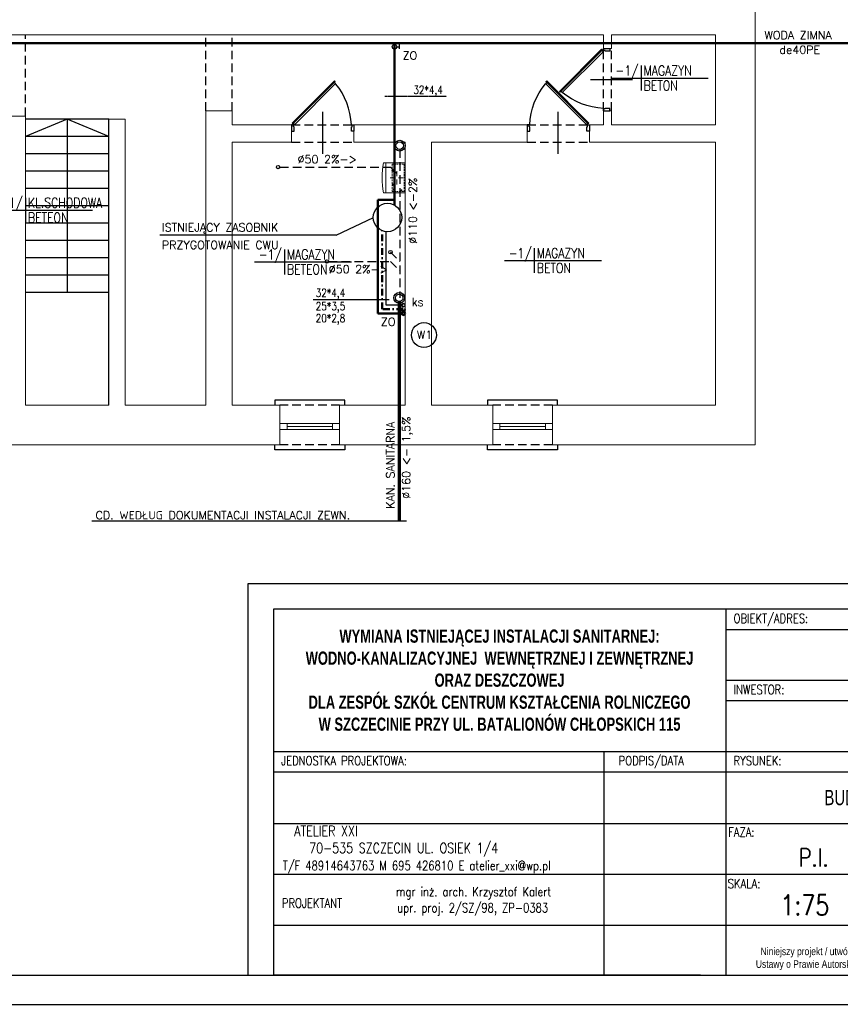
# Model space of a CAD drawing. Header units: millimetres. Extents: x -2603 to 1446, y -6775 to 6616.
# Tile 58 of 74: x -1013 to 198, y -3038 to -1585. Entities that reach past the tile are written whole.
import ezdxf
from ezdxf.enums import TextEntityAlignment as Align

# ---------------------------------------------------------------- set-up
doc = ezdxf.new("R2010")
doc.units = ezdxf.units.MM
for name, pattern in [('ACAD_ISO12W100', [21, 12, -3, 0, -3, 0, -3]), ('DASHDOT', [1, 0.5, -0.25, 0, -0.25]), ('DASHED', [19.05, 12.7, -6.35]), ('DASHED2', [0.375, 0.25, -0.125])]:
    doc.linetypes.add(name, pattern=pattern)
doc.layers.get('0').update_dxf_attribs({"color": 252})
for name, color, linetype in [('1-GAZ', 252, 'Continuous'), ('1-OPIS-POM', 252, 'Continuous'), ('I-DRZWI', 252, 'Continuous'), ('I-NAD', 252, 'DASHED'), ('I-SCIANA', 252, 'Continuous'), ('I-WIDOK', 252, 'Continuous'), ('IS CWU', 4, 'DASHDOT'), ('IS cwu cyrkulacja', 3, 'ACAD_ISO12W100'), ('IS KAN_S_OPIS', 2, 'Continuous'), ('IS KAN_SAN_RURY', 1, 'Continuous'), ('IS opis woda', 7, 'DASHED2'), ('IS WODA opis', 2, 'Continuous'), ('TABELKA', 252, 'Continuous')]:
    doc.layers.add(name, color=color, linetype=linetype)
for name, color, linetype, lineweight in [('I-OKNA', 252, 'Continuous', 5), ('IS ks', 34, 'Continuous', 70), ('IS w', 5, 'Continuous', 50), ('IS woda w', 5, 'Continuous', 40)]:
    doc.layers.add(name, color=color, linetype=linetype, lineweight=lineweight)
doc.styles.add('ROMANS', font='romans.shx', dxfattribs={"width": 0.75})
doc.styles.add('STYLE2', font='romans.shx', dxfattribs={"width": 0.9})
doc.styles.add('STYLE3', font='arial.ttf', dxfattribs={"width": 0.7})
doc.styles.add('STYLE5PRAWA', font='arial.ttf', dxfattribs={"width": 0.8})
doc.styles.add('TECH', font='simplex.shx')

# ---------------------------------------------------------------- blocks, each defined once
blk = doc.blocks.new('szynka')
at = {"lineweight": 0}
for points in [[(-458.8, 688.3), (-414.4, 688.3)], [(-458.8, 659.7), (-458.8, 688.3)], [(-414.4, 688.3), (-414.4, 659.7), (-458.8, 659.7)], [(-456.8, 686.9), (-456.8, 688.3)], [(-454.3, 686.8), (-456.8, 686.8)], [(-456.8, 683.1), (-456.8, 685.7)], [(-450.5, 686.8), (-453, 686.8)], [(-446.7, 686.8), (-449.2, 686.8)], [(-442.9, 686.8), (-445.4, 686.8)], [(-439.1, 686.8), (-441.7, 686.8)], [(-435.4, 686.8), (-437.8, 686.8)], [(-436.6, 678.2), (-436.6, 685.4)], [(-431.5, 686.8), (-434.1, 686.8)], [(-427.7, 686.8), (-430.3, 686.8)], [(-424, 686.8), (-426.5, 686.8)], [(-420.1, 686.8), (-422.7, 686.8)], [(-416.4, 686.8), (-418.9, 686.8)], [(-417.4, 683.1), (-417.6, 683.2), (-417.9, 683.2), (-418.2, 683.2), (-418.6, 683), (-418.8, 682.6), (-418.9, 682.3)], [(-417.9, 681.1), (-417.9, 683.4)], [(-416.4, 686.9), (-416.4, 688.3)], [(-416.4, 683.1), (-416.4, 685.7)], [(-456.8, 679.4), (-456.8, 681.8)], [(-456.8, 675.5), (-456.8, 678.1)], [(-456.8, 671.8), (-456.8, 674.3)], [(-456.8, 669.1), (-456.8, 670.5)], [(-456.8, 669.1), (-454.3, 669.1)], [(-453, 669.1), (-450.5, 669.1)], [(-449.2, 669.1), (-446.7, 669.1)], [(-447.8, 669.1), (-447.8, 670.1), (-445.6, 670.1)], [(-446.7, 668.1), (-446.7, 671.1)], [(-446.3, 675.7), (-439.1, 675.7)], [(-445.6, 669.1), (-443, 669.1)], [(-441.8, 669.1), (-439.2, 669.1)], [(-437.9, 669.1), (-435.4, 669.1)], [(-436.6, 666), (-436.6, 673.2)], [(-434.1, 669.1), (-431.6, 669.1)], [(-426.8, 675.7), (-434, 675.7)], [(-430.3, 669.1), (-427.8, 669.1)], [(-427.6, 669.1), (-427.6, 670.1), (-425.4, 670.1)], [(-426.5, 669.1), (-424, 669.1)], [(-425.4, 669.1), (-425.4, 670.1)], [(-422.7, 669.1), (-420.1, 669.1)], [(-420.3, 671.1), (-418.5, 671.1)], [(-419, 671.8), (-419.2, 671.9), (-419.4, 671.9), (-419.7, 671.8), (-419.9, 671.7), (-420.1, 671.4), (-420.1, 671.1)], [(-419.8, 670.5), (-419.4, 670.4), (-419.1, 670.4), (-418.9, 670.6), (-418.7, 670.9), (-418.7, 671.1)], [(-419.4, 670.2), (-419.4, 672)], [(-419, 682.3), (-416.8, 682.3)], [(-418.9, 669.1), (-416.4, 669.1)], [(-418.3, 681.4), (-417.9, 681.3), (-417.5, 681.4), (-417.2, 681.6), (-417, 681.9), (-416.9, 682.3)], [(-416.4, 679.4), (-416.4, 681.8)], [(-416.4, 675.5), (-416.4, 678.1)], [(-416.4, 671.8), (-416.4, 674.3)], [(-416.4, 669.1), (-416.4, 670.5)], [(-458.6, 659.7), (-458.6, 659), (-458.8, 659)], [(-458.8, 656.4), (-458.8, 659)], [(-458.8, 656.4), (-453.3, 655.4), (-447.7, 654.7), (-442.2, 654.3), (-436.6, 654.2), (-431, 654.3), (-425.4, 654.7), (-419.9, 655.4), (-414.4, 656.4)], [(-414.4, 659), (-414.5, 659), (-414.5, 659.7)], [(-414.4, 659), (-414.4, 656.4)]]:
    blk.add_lwpolyline(points, dxfattribs=at)
blk = doc.blocks.new('PRAWAAUTOR1')
at = {"insert": (442.96, 174.15), "char_height": 7.5, "width": 500, "attachment_point": 5, "style": 'STYLE5PRAWA'}
blk.add_mtext('\\fArial|b0|i0|c238|p34;PRAWA AUTORSKIE ZASTRZEŻONE\\PNiniejszy projekt / utwór architektoniczny jest chroniony prawem autorskim zgodnie z art.1 i następne \\PUstawy o Prawie Autorskim i Prawach Pokrewnych z dn. 4.02.1994 r (Dz.U. nr24 poz.83 z 23.02.1994r)', dxfattribs=at)
blk = doc.blocks.new('D90')
blk.add_line((32.6, 45), (-28, 45))
for points in [[(-9.2, 87.2), (-9.2, 90), (0, 90), (0, 86.3), (-6.4, 86.3), (-6.4, 87.2)], [(-72.6, 61.8), (-11.7, 0.9), (-10.6, 2), (-71.5, 62.9)], [(-9.2, 2.8), (-9.2, 0), (0, 0), (0, 3.7), (-6.4, 3.7), (-6.4, 2.8)]]:
    blk.add_lwpolyline(points, close=True)
blk.add_lwpolyline([(-11.3, 2.7), (-9.5, 4.5), (-68.6, 63.5), (-70.3, 61.8)])
blk.add_arc((-4.6, -14.5), 100.9, 92.6186, 129.3487)
blk = doc.blocks.new('OPIS-POM')
for p, q in [((0, 25), (0, -25)), ((-60, 0), (135, 0))]:
    blk.add_line(p, q)
at = {"style": 'ROMANS', "width": 0.8, "flags": 4}
blk.add_attdef('NR', text='', height=20, dxfattribs=at).set_placement((-5, 5), align=Align.RIGHT)
blk.add_attdef('NAZWA', (5, 5), '', height=20, dxfattribs=at)
blk.add_attdef('POW.', text='', height=20, dxfattribs=at).set_placement((-5, -5), align=Align.TOP_RIGHT)
blk.add_attdef('POSADZKA', text='', height=20, dxfattribs=at).set_placement((5, -5), align=Align.TOP_LEFT)

msp = doc.modelspace()

# ---------------------------------------------------------------- linework, layer by layer
at = {"layer": 'I-NAD'}
msp.add_line((-452.3, -1942, 26.7), (-452.1, -1942, 26.7), dxfattribs=at)
for points in [[(-1004.2, -1727.4), (-1004.2, -1607.3)], [(-738.5, -1719.7), (-738.5, -1607.3)], [(-699.7, -1719.7), (-699.7, -1607.3)], [(-151.8, -1719.7), (-151.8, -1627.7)], [(-139.6, -1719.7), (-139.6, -1627.7)], [(-611.8, -1740.2), (-519.8, -1740.2)], [(-264.3, -1740.2), (-172.3, -1740.2)], [(-611.8, -1765.7), (-519.8, -1765.7)], [(-264.3, -1765.7), (-172.3, -1765.7)], [(-540.9, -2154.1), (-629.1, -2154.1)], [(-226.9, -2154.1), (-315.1, -2154.1)], [(-540.9, -2212.4), (-629.1, -2212.4)], [(-226.9, -2212.4), (-315.1, -2212.4)]]:
    msp.add_lwpolyline(points, dxfattribs=at)
at = {"layer": 'I-OKNA'}
for points in [[(-540.9, -2181), (-629.1, -2181)], [(-540.9, -2189.9), (-629.1, -2189.9)], [(-618.6, -2189.9), (-618.6, -2181)], [(-551.4, -2185.5), (-618.6, -2185.5)], [(-551.4, -2189.9), (-551.4, -2181)], [(-226.9, -2181), (-315.1, -2181)], [(-226.9, -2189.9), (-315.1, -2189.9)], [(-304.6, -2189.9), (-304.6, -2181)], [(-237.4, -2185.5), (-304.6, -2185.5)], [(-237.4, -2189.9), (-237.4, -2181)]]:
    msp.add_lwpolyline(points, dxfattribs=at)
at = {"layer": 'I-SCIANA', "lineweight": 0}
for points in [[(-1869.8, -2212.4), (-1869.8, -1026.8), (72, -1026.8), (72, -2212.4)], [(-151.8, -1607.3), (-1393.6, -1607.3)], [(-151.8, -1607.3), (-151.8, -1627.7)], [(13.7, -1607.3), (-139.6, -1607.3)], [(-139.6, -1607.3), (-139.6, -1627.7)], [(13.7, -1607.3), (13.7, -1740.2)], [(-139.6, -1627.7), (-151.8, -1627.7)], [(-1004.2, -1727.4), (-1029.8, -1727.4)], [(-1004.2, -2154.1), (-1004.2, -1727.4)], [(-738.5, -2154.1), (-738.5, -1719.7)], [(-699.7, -1719.7), (-738.5, -1719.7)], [(-699.7, -1740.2), (-699.7, -1719.7)], [(-151.8, -1719.7), (-151.8, -1740.2)], [(-139.6, -1719.7), (-151.8, -1719.7)], [(-139.6, -1719.7), (-139.6, -1740.2)], [(-881.5, -1732), (-881.5, -2154.1)], [(-881.5, -1732), (-857.4, -1732), (-857.4, -2154.1)], [(-611.8, -1740.2), (-699.7, -1740.2)], [(-611.8, -1740.2), (-611.8, -1765.7)], [(-264.2, -1740.2), (-519.8, -1740.2)], [(-519.8, -1740.2), (-519.8, -1765.7)], [(-264.2, -1740.2), (-264.2, -1765.7)], [(-151.8, -1740.2), (-172.3, -1740.2)], [(-172.3, -1740.2), (-172.3, -1765.7)], [(13.7, -1740.2), (-139.6, -1740.2)], [(-699.7, -2154.1), (-699.7, -1765.7)], [(-611.8, -1765.7), (-699.7, -1765.7)], [(-444.2, -1765.7), (-519.8, -1765.7)], [(-444.2, -2154.1), (-444.2, -1765.7)], [(-405.3, -1765.7), (-405.3, -2154.1)], [(-264.2, -1765.7), (-405.3, -1765.7)], [(13.7, -1765.7), (13.7, -2154.1), (-226.9, -2154.1)], [(13.7, -1765.7), (-172.3, -1765.7)], [(-922.9, -2154.1), (-1004.2, -2154.1)], [(-881.5, -2154.1), (-922.9, -2154.1)], [(-738.5, -2154.1), (-857.4, -2154.1)], [(-629.1, -2154.1), (-699.7, -2154.1)], [(-629.1, -2154.1), (-629.1, -2212.4)], [(-444.2, -2154.1), (-540.9, -2154.1)], [(-540.9, -2154.1), (-540.9, -2212.4)], [(-315.1, -2154.1), (-405.3, -2154.1)], [(-315.1, -2154.1), (-315.1, -2212.4)], [(-226.9, -2154.1), (-226.9, -2212.4)], [(-540.9, -2189.9), (-540.9, -2212.4)], [(-226.9, -2189.9), (-226.9, -2212.4)], [(-922.5, -2212.4), (-1148.3, -2212.4)], [(-629.1, -2212.4), (-922.9, -2212.4)], [(-315.1, -2212.4), (-540.9, -2212.4)], [(72, -2212.4), (-226.9, -2212.4)]]:
    msp.add_lwpolyline(points, dxfattribs=at)
at = {"layer": 'I-WIDOK'}
for points in [[(-881.5, -1732), (-1004.2, -1732)], [(-881.5, -1757.5), (-942.9, -1732), (-1004.2, -1757.5)], [(-942.9, -1732), (-942.9, -1987.5)], [(-881.5, -2154.1), (-881.5, -1732)], [(-881.5, -1757.5), (-1004.2, -1757.5)], [(-881.5, -1783.1), (-1004.2, -1783.1)], [(-881.5, -1783.1), (-1004.2, -1783.1)], [(-881.5, -1808.7), (-1004.2, -1808.7)], [(-881.5, -1834.2), (-1004.2, -1834.2)], [(-881.5, -1859.8), (-1004.2, -1859.8)], [(-881.5, -1885.3), (-1004.2, -1885.3)], [(-881.5, -1910.8), (-1004.2, -1910.8)], [(-881.5, -1936.4), (-1004.2, -1936.4)], [(-881.5, -1962), (-1004.2, -1962)], [(-881.5, -1987.5), (-1004.2, -1987.5)], [(-533.4, -2154.1), (-533.4, -2146.7), (-636.5, -2146.7), (-636.5, -2154.1)], [(-219.4, -2154.1), (-219.4, -2146.7), (-322.6, -2146.7), (-322.6, -2154.1)], [(-533.4, -2212.4), (-533.4, -2219.8), (-636.5, -2219.8), (-636.5, -2212.4)], [(-219.4, -2212.4), (-219.4, -2219.8), (-322.6, -2219.8), (-322.6, -2212.4)]]:
    msp.add_lwpolyline(points, dxfattribs=at)
msp.add_circle((-470.3, -1877), 21, dxfattribs=at)
at = {"layer": 'IS CWU', "lineweight": 50, "ltscale": 20}
for p, q in [((-478.4, -2012.5), (-478.4, -1896.3)), ((-447, -2012.5), (-478.4, -2012.5))]:
    msp.add_line(p, q, dxfattribs=at)
msp.add_circle((-447, -2012.5), 2.5, dxfattribs=at)
at = {"layer": 'IS cwu cyrkulacja', "ltscale": 200}
for p, q in [((-472.4, -2006.5), (-472.4, -1897.8)), ((-447, -2006.5), (-472.4, -2006.5))]:
    msp.add_line(p, q, dxfattribs=at)
msp.add_circle((-447, -2006.5), 2.5, dxfattribs=at)
at = {"layer": 'IS KAN_S_OPIS'}
msp.add_line((-442.4, -2325.5), (-906.4, -2325.5), dxfattribs=at)
at = {"layer": 'IS KAN_SAN_RURY', "linetype": 'DASHED'}
for p, q in [((-452.3, -1776.5), (-452.3, -1995.7)), ((-629.2, -1802.6), (-466.1, -1802.6)), ((-466.1, -1802.6), (-452.3, -1816.4)), ((-465.9, -1928.2), (-452.1, -1942)), ((-557.1, -1942, 26.7), (-466.1, -1942, 26.7)), ((-466.1, -1942), (-452.3, -1955.8))]:
    msp.add_line(p, q, dxfattribs=at)
at = {"layer": 'IS KAN_SAN_RURY', "linetype": 'Continuous'}
for centre, radius in [((-452.3, -1771, 26.7), 8), ((-452.3, -1771), 8), ((-452.3, -1771, 26.7), 8), ((-452.3, -1771, 26.7), 5.5), ((-452.3, -1771), 5.5), ((-452.3, -1771, 26.7), 5.5), ((-631.7, -1802.6), 2.5), ((-465.9, -1928.2), 2.5), ((-559.6, -1942, 26.7), 2.5), ((-453, -1995.7, 26.7), 8), ((-453, -1995.7), 8), ((-453, -1995.7, 26.7), 8), ((-453, -1995.7, 26.7), 5.5), ((-453, -1995.7), 5.5), ((-453, -1995.7, 26.7), 5.5)]:
    msp.add_circle(centre, radius, dxfattribs=at)
at = {"layer": 'IS ks'}
msp.add_line((-453, -2001.2), (-453, -2325.5), dxfattribs=at)
at = {"layer": 'IS opis woda'}
msp.add_line((-383.2, -1698.5), (-474.2, -1698.5), dxfattribs=at)
at = {"layer": 'IS opis woda', "linetype": 'ByBlock'}
msp.add_line((-467.8, -1998.8, 53.4), (-580, -1998.8, 53.4), dxfattribs=at)
at = {"layer": 'IS w'}
for p, q in [((225.9, -1619.5), (-2024.2, -1619.5)), ((-460, -1619.5), (-460, -1858.7)), ((-484.4, -1851), (-460, -1851))]:
    msp.add_line(p, q, dxfattribs=at)
at = {"layer": 'IS WODA opis'}
for p, q in [((-456.6, -1625), (-453.3, -1625)), ((-453.3, -1621.9), (-453.3, -1628.1)), ((-546, -1902.9), (-491.2, -1877)), ((-546, -1902.9), (-806, -1902.9))]:
    msp.add_line(p, q, dxfattribs=at)
for centre, radius in [((-460, -1625), 3.36), ((-470.3, -1877), 21), ((-416.5, -2050.5), 18.4)]:
    msp.add_circle(centre, radius, dxfattribs=at)
at = {"layer": 'IS woda w', "lineweight": 50}
for p, q in [((-484.4, -2018.5), (-484.4, -1851)), ((-447, -2018.5), (-484.4, -2018.5))]:
    msp.add_line(p, q, dxfattribs=at)
msp.add_circle((-447, -2018.5), 2.5, dxfattribs=at)
at = {"layer": 'TABELKA'}
for p, q in [((696.3, -2417.6), (-676.2, -2417.6)), ((-676.2, -2417.6), (-676.2, -2995.5)), ((696.3, -2455.1), (-638.7, -2455.1)), ((-638.7, -2455.1), (-638.7, -2995.5)), ((28.8, -2455.1), (28.8, -2995.5)), ((28.8, -2485.1), (696.3, -2485.1)), ((28.8, -2560.1), (696.3, -2560.1)), ((28.8, -2590.1), (696.3, -2590.1)), ((-638.7, -2665.1), (696.3, -2665.1)), ((-638.7, -2665.1), (28.8, -2665.1)), ((-151.2, -2665.1), (-151.2, -2995.5)), ((-638.7, -2695.1), (696.3, -2695.1)), ((-638.7, -2695.1), (28.8, -2695.1)), ((-638.7, -2771.4), (696.3, -2771.4)), ((-638.7, -2846.4), (696.3, -2846.4)), ((-638.7, -2846.4), (28.8, -2846.4)), ((-638.7, -2921.4), (696.3, -2921.4)), ((-638.7, -2921.4), (696.3, -2921.4)), ((-8.7, -2995.5), (-638.7, -2995.5)), ((-638.7, -2995.5), (696.3, -2995.5))]:
    msp.add_line(p, q, dxfattribs=at)
for points in [[(-2410.8, -811), (-2410.8, -3038.5), (739.1, -3038.5), (739.1, -811)], [(-2293.2, -2995.5), (696.3, -2995.5), (696.3, -872.2), (-2293.2, -872.2)]]:
    msp.add_lwpolyline(points, close=True, dxfattribs=at)

# ---------------------------------------------------------------- block references
at = {"layer": '1-GAZ', "lineweight": 0, "rotation": 269.9999999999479}
msp.add_blockref('szynka', (-1132.5, -2255), dxfattribs=at)
at = {"layer": '1-OPIS-POM', "xscale": 0.7338239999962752, "yscale": 0.7338239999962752, "zscale": 0.7338240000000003}
for p, values in [((-96.1, -1671.2), {'NR': '-1/', 'NAZWA': 'MAGAZYN', 'POSADZKA': 'BETON'}), ((-1004.5, -1866.2), {'NR': '-1/', 'NAZWA': 'KL.SCHODOWA', 'POSADZKA': 'BETEON'}), ((-622.4, -1942.6), {'NR': '-1/', 'NAZWA': 'MAGAZYN', 'POSADZKA': 'BETEON'}), ((-253.7, -1940.6), {'NR': '-1/', 'NAZWA': 'MAGAZYN', 'POSADZKA': 'BETON'})]:
    msp.add_blockref('OPIS-POM', p, dxfattribs=at).add_auto_attribs(values)
at = {"layer": 'I-DRZWI', "yscale": 1.022341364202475, "zscale": 1.022341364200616}
for p, xscale, rotation in [((-142.4, -1627.7), -1.022341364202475, 180), ((-611.8, -1749.6), 1.022341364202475, 270), ((-172.3, -1749.6), -1.022341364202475, 90)]:
    msp.add_blockref('D90', p, dxfattribs=dict(at, xscale=xscale, rotation=rotation))
at = {"layer": 'TABELKA', "xscale": 1.499988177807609, "yscale": 1.499988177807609, "zscale": 1.499988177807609}
msp.add_blockref('PRAWAAUTOR1', (-303.8, -3223.2), dxfattribs=at)

# ---------------------------------------------------------------- texts
at = {"layer": 'IS KAN_S_OPIS', "style": 'TECH'}
for s, p in [('WODA ZIMNA', (85.9, -1613.9)), ('de40PE', (107.9, -1635.5)), ('ZO', (-448, -1644)), ('∅50 2%->', (-603, -1797)), ('ISTNIEJĄCY ZASOBNIK ', (-803.2, -1897.6)), ('PRZYGOTOWANIE CWU', (-803.2, -1923.6)), ('∅50 2%->', (-557.1, -1959.3)), ('ks', (-434.7, -2007.8)), ('ZO', (-480, -2037)), ('CD. WEDŁUG DOKUMENTACJI INSTALACJI ZEWN.', (-901, -2322.5))]:
    msp.add_text(s, height=12, dxfattribs=at).set_placement(p)
for s, p in [('∅110 <-2%', (-427, -1916)), ('KAN. SANITARNA', (-460.1, -2307)), ('∅160 <- 1,5%', (-436.8, -2292.3))]:
    msp.add_text(s, height=12, rotation=90, dxfattribs=at).set_placement(p)
at = {"layer": 'IS opis woda', "style": 'TECH', "width": 0.8}
for s, p in [('32*4,4', (-432.3, -1694.7)), ('32*4,4', (-576.3, -1994.3)), ('25*3,5', (-576.3, -2013.9)), ('20*2,8', (-576.3, -2031.7))]:
    msp.add_text(s, height=12, dxfattribs=at).set_placement(p)
at = {"layer": 'IS WODA opis', "style": 'TECH'}
msp.add_text('W1', height=12, dxfattribs=at).set_placement((-426.9, -2056.1))
at = {"layer": 'TABELKA', "width": 0.8}
for s, style, p in [('OBIEKT/ADRES:', 'ROMANS', (40.2, -2475.6)), ('INWESTOR:', 'ROMANS', (40.2, -2580.6)), ('JEDNOSTKA PROJEKTOWA:', 'ROMANS', (-627.3, -2685.6)), ('PODPIS/DATA', 'ROMANS', (-129.3, -2685.6)), ('RYSUNEK:', 'ROMANS', (40.2, -2685.6)), ('FAZA:', 'ROMANS', (32.3, -2791)), ('T/F 48914643763 M 695 426810 E atelier_xxi@wp.pl', 'ROMANS', (-624.9, -2840.4)), ('mgr inż. arch. Krzysztof Kalert', 'STYLE2', (-457.7, -2879)), ('SKALA:', 'ROMANS', (31.6, -2867.1)), ('PROJEKTANT', 'STYLE2', (-626.2, -2895.8)), ('upr. proj. 2/SZ/98, ZP-0383', 'STYLE2', (-455.9, -2902.7))]:
    msp.add_text(s, height=13.5, dxfattribs=dict(at, style=style)).set_placement(p)
at = {"layer": 'TABELKA', "style": 'ROMANS', "width": 0.8}
for s, height, p in [('ATELIER XXI ', 15, (-506, -2790.2)), ('70-535 SZCZECIN UL. OSIEK 1/4', 15, (-307.1, -2815.2)), ('P.I.', 26.25, (180.5, -2834.8)), ('1:75', 30, (181.4, -2907.1))]:
    msp.add_text(s, height=height, dxfattribs=at).set_placement(p, align=Align.RIGHT)
at = {"layer": 'TABELKA', "insert": (-305, -2560.1), "char_height": 19.4998, "width": 667.495, "attachment_point": 5, "style": 'STYLE3'}
msp.add_mtext('{\\fArial|b1|i0|c238|p34;WYMIANA ISTNIEJĄCEJ INSTALACJI SANITARNEJ: WODNO-KANALIZACYJNEJ  WEWNĘTRZNEJ I ZEWNĘTRZNEJ  \\PORAZ DESZCZOWEJ \\PDLA ZESP\\fArial|b1|i0|c0|p34;Ó\\fArial|b1|i0|c238|p34;Ł SZK\\fArial|b1|i0|c0|p34;Ó\\fArial|b1|i0|c238|p34;Ł CENTRUM KSZTAŁCENIA ROLNICZEGO \\PW SZCZECINIE PRZY UL. BATALION\\fArial|b1|i0|c0|p34;Ó\\fArial|b1|i0|c238|p34;W CHŁOPSKICH 115}', dxfattribs=at)
at = {"layer": 'TABELKA', "insert": (174.3, -2722), "char_height": 22.5, "attachment_point": 1, "style": 'STYLE3'}
msp.add_mtext('{\\fArial|b0|i0|c0|p0;BUDYNEK 117 - RZUT PIWNICY}', dxfattribs=at)

doc.saveas('drawing.dxf')
